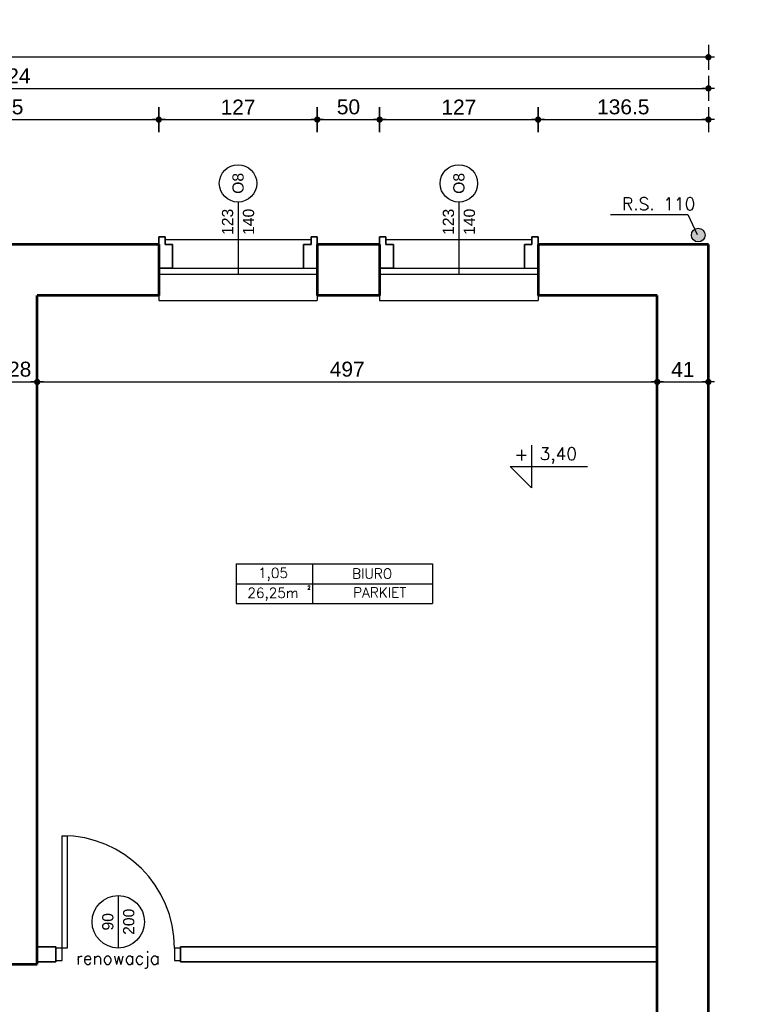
# Model space of a CAD drawing. Header units: millimetres. Extents: x 11979 to 37895, y 18730 to 47884.
# Tile 216 of 256: x 35500 to 36076, y 42002 to 42792. Entities that reach past the tile are written whole.
import ezdxf
from ezdxf.enums import TextEntityAlignment as Align

# ---------------------------------------------------------------- set-up
doc = ezdxf.new("R2010")
doc.units = ezdxf.units.MM
for name, color, linetype in [('-LI-WIDOK', 2, 'Continuous'), ('-MEBLE', 1, 'Continuous'), ('-WYMIAR', 8, 'Continuous'), ('_drzwi łuk', 1, 'Continuous'), ('_PROJEKTOWANE', 5, 'Continuous'), ('drzwi łuk', 1, 'Continuous'), ('PROJEKTOWANE', 5, 'Continuous')]:
    doc.layers.add(name, color=color, linetype=linetype)
doc.layers.add('-ŚCIANY DZIAŁOWE', color=3, linetype='Continuous', lineweight=35)
doc.layers.add('-ŚCIANY NOŚNE', color=4, linetype='Continuous', lineweight=53)
doc.styles.add('ARIAL', font='arial.ttf', dxfattribs={"height": 0.5})
doc.styles.add('SIMPLEX', font='simplex')
doc.styles.get("Standard").update_dxf_attribs({"font": 'arial.ttf'})
doc.dimstyles.new('CZA-KROPKA-50', dxfattribs={"dimtxt": 12, "dimasz": 1, "dimexe": 2, "dimexo": 25, "dimgap": 4, "dimtad": 1, "dimdec": 1, "dimrnd": 0.5, "dimzin": 9, "dimdsep": 46, "dimtxsty": 'Standard', "dimblk": 'CZA-KROPKA', "dimblk1": 'CZA-KROPKA', "dimblk2": 'CZA-KROPKA', "dimsah": 1, "dimcen": -20, "dimse1": 1, "dimse2": 1, "dimclrd": 8, "dimclre": 8, "dimclrt": 9, "dimadec": 0, "dimazin": 0, "dimtfac": 1, "dimtdec": 1, "dimtmove": 1, "dimatfit": 3, "dimldrblk": 'CZA-KROPKA', "dimfxl": 1, "dimtolj": 1, "dimtzin": 9, "dimarcsym": 0})

# ---------------------------------------------------------------- blocks, each defined once
blk = doc.blocks.new('CZA-KROPKA')
at = {"layer": '-WYMIAR', "linetype": 'ByBlock'}
for p, q in [((0, 10), (0, -10)), ((5, 0), (-5, 0))]:
    blk.add_line(p, q, dxfattribs=at)
at = {"layer": '-WYMIAR', "linetype": 'ByBlock', "const_width": 2.5}
blk.add_lwpolyline([(-1.25, 0, 1), (1.25, 0, 1)], format="xyb", close=True, dxfattribs=at)
blk = doc.blocks.new('*D2594')
at = {"layer": '_PROJEKTOWANE', "color": 8, "lineweight": -2}
blk.add_line((35487.39, 42501.35), (35513.39, 42501.35), dxfattribs=at)
at = {"layer": 'Defpoints', "color": 0}
for p in [(35486.39, 42570.62), (35514.39, 42570.62), (35514.39, 42501.35)]:
    blk.add_point(p, dxfattribs=at)
at = {"layer": '_PROJEKTOWANE', "color": 8, "lineweight": -2, "rotation": 180}
blk.add_blockref('CZA-KROPKA', (35486.39, 42501.35), dxfattribs=at)
at = {"layer": '_PROJEKTOWANE', "color": 8, "lineweight": -2}
blk.add_blockref('CZA-KROPKA', (35514.39, 42501.35), dxfattribs=at)
at = {"layer": '_PROJEKTOWANE', "color": 9, "insert": (35500.39, 42511.48), "char_height": 12, "attachment_point": 5}
blk.add_mtext('\\A1;28', dxfattribs=at)
blk = doc.blocks.new('*D2595')
at = {"layer": '_PROJEKTOWANE', "color": 8, "lineweight": -2}
blk.add_line((35515.39, 42501.35), (36010.39, 42501.35), dxfattribs=at)
at = {"layer": 'Defpoints', "color": 0}
for p in [(35514.39, 42570.62), (36011.39, 42570.62), (36011.39, 42501.35)]:
    blk.add_point(p, dxfattribs=at)
at = {"layer": '_PROJEKTOWANE', "color": 8, "lineweight": -2, "rotation": 180}
blk.add_blockref('CZA-KROPKA', (35514.39, 42501.35), dxfattribs=at)
at = {"layer": '_PROJEKTOWANE', "color": 8, "lineweight": -2}
blk.add_blockref('CZA-KROPKA', (36011.39, 42501.35), dxfattribs=at)
at = {"layer": '_PROJEKTOWANE', "color": 9, "insert": (35762.89, 42511.48), "char_height": 12, "attachment_point": 5}
blk.add_mtext('\\A1;497', dxfattribs=at)
blk = doc.blocks.new('*D2613')
at = {"layer": '_PROJEKTOWANE', "color": 8, "lineweight": -2}
blk.add_line((35461.15, 42033.62), (35461.15, 41853.62), dxfattribs=at)
at = {"layer": 'Defpoints', "color": 0}
for p in [(35488.77, 42034.62), (35461.15, 41852.62), (35517.19, 41852.62)]:
    blk.add_point(p, dxfattribs=at)
at = {"layer": '_PROJEKTOWANE', "color": 8, "lineweight": -2}
for p, rotation in [((35461.15, 42034.62), 90), ((35461.15, 41852.62), 270)]:
    blk.add_blockref('CZA-KROPKA', p, dxfattribs=dict(at, rotation=rotation))
at = {"layer": '_PROJEKTOWANE', "color": 9, "insert": (35451.03, 41943.62), "char_height": 12, "attachment_point": 5, "rotation": 90}
blk.add_mtext('\\A1;182', dxfattribs=at)
blk = doc.blocks.new('*D2956')
at = {"layer": '-WYMIAR', "color": 8, "lineweight": -2}
blk.add_line((36152.39, 41995.12), (36152.39, 42610.62), dxfattribs=at)
at = {"layer": 'Defpoints', "color": 0}
for p in [(36052.39, 42611.62), (36152.39, 42611.62), (36052.39, 41994.12)]:
    blk.add_point(p, dxfattribs=at)
at = {"layer": '-WYMIAR', "color": 8, "lineweight": -2}
for p, rotation in [((36152.39, 42611.62), 90), ((36152.39, 41994.12), 270)]:
    blk.add_blockref('CZA-KROPKA', p, dxfattribs=dict(at, rotation=rotation))
at = {"layer": '-WYMIAR', "color": 9, "insert": (36142.26, 42302.87), "char_height": 12, "attachment_point": 5, "rotation": 90, "bg_fill": 3, "box_fill_scale": 1.1, "bg_fill_color": 257, "bg_fill_transparency": 0}
blk.add_mtext('\\A1;617.5', dxfattribs=at)
blk = doc.blocks.new('*D2957')
at = {"layer": '-WYMIAR', "color": 8, "lineweight": -2}
blk.add_line((36152.39, 42612.62), (36152.39, 42873.62), dxfattribs=at)
at = {"layer": 'Defpoints', "color": 0}
for p in [(34890.39, 42874.62), (36152.39, 42874.62), (36052.39, 42611.62)]:
    blk.add_point(p, dxfattribs=at)
at = {"layer": '-WYMIAR', "color": 8, "lineweight": -2}
for p, rotation in [((36152.39, 42874.62), 90), ((36152.39, 42611.62), 270)]:
    blk.add_blockref('CZA-KROPKA', p, dxfattribs=dict(at, rotation=rotation))
at = {"layer": '-WYMIAR', "color": 9, "insert": (36142.26, 42743.12), "char_height": 12, "attachment_point": 5, "rotation": 90, "bg_fill": 3, "box_fill_scale": 1.1, "bg_fill_color": 257, "bg_fill_transparency": 0}
blk.add_mtext('\\A1;263', dxfattribs=at)
blk = doc.blocks.new('*D2959')
at = {"layer": '-WYMIAR', "color": 8, "lineweight": -2}
blk.add_line((36177.39, 41491.62), (36177.39, 42610.62), dxfattribs=at)
at = {"layer": 'Defpoints', "color": 0}
for p in [(36052.39, 42611.62), (36177.39, 42611.62), (36052.39, 41490.62)]:
    blk.add_point(p, dxfattribs=at)
at = {"layer": '-WYMIAR', "color": 8, "lineweight": -2}
for p, rotation in [((36177.39, 42611.62), 90), ((36177.39, 41490.62), 270)]:
    blk.add_blockref('CZA-KROPKA', p, dxfattribs=dict(at, rotation=rotation))
at = {"layer": '-WYMIAR', "color": 9, "insert": (36167.37, 42051.12), "char_height": 12, "attachment_point": 5, "rotation": 90, "bg_fill": 3, "box_fill_scale": 1.1, "bg_fill_color": 257, "bg_fill_transparency": 0}
blk.add_mtext('\\A1;1121', dxfattribs=at)
blk = doc.blocks.new('*D2960')
at = {"layer": '-WYMIAR', "color": 8, "lineweight": -2}
blk.add_line((36177.39, 42612.62), (36177.39, 42911.62), dxfattribs=at)
at = {"layer": 'Defpoints', "color": 0}
for p in [(34928.39, 42912.62), (36177.39, 42912.62), (36052.39, 42611.62)]:
    blk.add_point(p, dxfattribs=at)
at = {"layer": '-WYMIAR', "color": 8, "lineweight": -2}
for p, rotation in [((36177.39, 42912.62), 90), ((36177.39, 42611.62), 270)]:
    blk.add_blockref('CZA-KROPKA', p, dxfattribs=dict(at, rotation=rotation))
at = {"layer": '-WYMIAR', "color": 9, "insert": (36167.26, 42762.12), "char_height": 12, "attachment_point": 5, "rotation": 90, "bg_fill": 3, "box_fill_scale": 1.1, "bg_fill_color": 257, "bg_fill_transparency": 0}
blk.add_mtext('\\A1;301', dxfattribs=at)
blk = doc.blocks.new('*D2961')
at = {"layer": '-WYMIAR', "color": 8, "lineweight": -2}
blk.add_line((36202.39, 41491.62), (36202.39, 42911.62), dxfattribs=at)
at = {"layer": 'Defpoints', "color": 0}
for p in [(34928.39, 42912.62), (36202.39, 42912.62), (36052.39, 41490.62)]:
    blk.add_point(p, dxfattribs=at)
at = {"layer": '-WYMIAR', "color": 8, "lineweight": -2}
for p, rotation in [((36202.39, 42912.62), 90), ((36202.39, 41490.62), 270)]:
    blk.add_blockref('CZA-KROPKA', p, dxfattribs=dict(at, rotation=rotation))
at = {"layer": '-WYMIAR', "color": 9, "insert": (36192.37, 42201.62), "char_height": 12, "attachment_point": 5, "rotation": 90, "bg_fill": 3, "box_fill_scale": 1.1, "bg_fill_color": 257, "bg_fill_transparency": 0}
blk.add_mtext('\\A1;1422', dxfattribs=at)
blk = doc.blocks.new('*D2970')
at = {"layer": '-WYMIAR', "color": 8, "lineweight": -2}
blk.add_line((35367.89, 42711.62), (35610.89, 42711.62), dxfattribs=at)
at = {"layer": 'Defpoints', "color": 0}
for p in [(35611.89, 42711.62), (35366.89, 42611.62), (35611.89, 42611.62)]:
    blk.add_point(p, dxfattribs=at)
at = {"layer": '-WYMIAR', "color": 8, "lineweight": -2, "rotation": 180}
blk.add_blockref('CZA-KROPKA', (35366.89, 42711.62), dxfattribs=at)
at = {"layer": '-WYMIAR', "color": 8, "lineweight": -2}
blk.add_blockref('CZA-KROPKA', (35611.89, 42711.62), dxfattribs=at)
at = {"layer": '-WYMIAR', "color": 9, "insert": (35489.39, 42721.75), "char_height": 12, "attachment_point": 5, "bg_fill": 3, "box_fill_scale": 1.1, "bg_fill_color": 257, "bg_fill_transparency": 0}
blk.add_mtext('\\A1;245', dxfattribs=at)
blk = doc.blocks.new('*D2971')
at = {"layer": '-WYMIAR', "color": 8, "lineweight": -2}
blk.add_line((35612.89, 42711.62), (35737.89, 42711.62), dxfattribs=at)
at = {"layer": 'Defpoints', "color": 0}
for p in [(35738.89, 42711.62), (35611.89, 42611.62), (35738.89, 42611.62)]:
    blk.add_point(p, dxfattribs=at)
at = {"layer": '-WYMIAR', "color": 8, "lineweight": -2, "rotation": 180}
blk.add_blockref('CZA-KROPKA', (35611.89, 42711.62), dxfattribs=at)
at = {"layer": '-WYMIAR', "color": 8, "lineweight": -2}
blk.add_blockref('CZA-KROPKA', (35738.89, 42711.62), dxfattribs=at)
at = {"layer": '-WYMIAR', "color": 9, "insert": (35675.39, 42721.65), "char_height": 12, "attachment_point": 5, "bg_fill": 3, "box_fill_scale": 1.1, "bg_fill_color": 257, "bg_fill_transparency": 0}
blk.add_mtext('\\A1;127', dxfattribs=at)
blk = doc.blocks.new('*D2972')
at = {"layer": '-WYMIAR', "color": 8, "lineweight": -2}
blk.add_line((35739.89, 42711.62), (35787.89, 42711.62), dxfattribs=at)
at = {"layer": 'Defpoints', "color": 0}
for p in [(35788.89, 42711.62), (35738.89, 42611.62), (35788.89, 42611.62)]:
    blk.add_point(p, dxfattribs=at)
at = {"layer": '-WYMIAR', "color": 8, "lineweight": -2, "rotation": 180}
blk.add_blockref('CZA-KROPKA', (35738.89, 42711.62), dxfattribs=at)
at = {"layer": '-WYMIAR', "color": 8, "lineweight": -2}
blk.add_blockref('CZA-KROPKA', (35788.89, 42711.62), dxfattribs=at)
at = {"layer": '-WYMIAR', "color": 9, "insert": (35763.89, 42721.75), "char_height": 12, "attachment_point": 5, "bg_fill": 3, "box_fill_scale": 1.1, "bg_fill_color": 257, "bg_fill_transparency": 0}
blk.add_mtext('\\A1;50', dxfattribs=at)
blk = doc.blocks.new('*D2973')
at = {"layer": '-WYMIAR', "color": 8, "lineweight": -2}
blk.add_line((35789.89, 42711.62), (35914.89, 42711.62), dxfattribs=at)
at = {"layer": 'Defpoints', "color": 0}
for p in [(35915.89, 42711.62), (35788.89, 42611.62), (35915.89, 42611.62)]:
    blk.add_point(p, dxfattribs=at)
at = {"layer": '-WYMIAR', "color": 8, "lineweight": -2, "rotation": 180}
blk.add_blockref('CZA-KROPKA', (35788.89, 42711.62), dxfattribs=at)
at = {"layer": '-WYMIAR', "color": 8, "lineweight": -2}
blk.add_blockref('CZA-KROPKA', (35915.89, 42711.62), dxfattribs=at)
at = {"layer": '-WYMIAR', "color": 9, "insert": (35852.39, 42721.65), "char_height": 12, "attachment_point": 5, "bg_fill": 3, "box_fill_scale": 1.1, "bg_fill_color": 257, "bg_fill_transparency": 0}
blk.add_mtext('\\A1;127', dxfattribs=at)
blk = doc.blocks.new('*D2974')
at = {"layer": '-WYMIAR', "color": 8, "lineweight": -2}
blk.add_line((35916.89, 42711.62), (36051.39, 42711.62), dxfattribs=at)
at = {"layer": 'Defpoints', "color": 0}
for p in [(36052.39, 42711.62), (35915.89, 42611.62), (36052.39, 42611.62)]:
    blk.add_point(p, dxfattribs=at)
at = {"layer": '-WYMIAR', "color": 8, "lineweight": -2, "rotation": 180}
blk.add_blockref('CZA-KROPKA', (35915.89, 42711.62), dxfattribs=at)
at = {"layer": '-WYMIAR', "color": 8, "lineweight": -2}
blk.add_blockref('CZA-KROPKA', (36052.39, 42711.62), dxfattribs=at)
at = {"layer": '-WYMIAR', "color": 9, "insert": (35984.14, 42721.75), "char_height": 12, "attachment_point": 5, "bg_fill": 3, "box_fill_scale": 1.1, "bg_fill_color": 257, "bg_fill_transparency": 0}
blk.add_mtext('\\A1;136.5', dxfattribs=at)
blk = doc.blocks.new('*D2980')
at = {"layer": '-WYMIAR', "color": 8, "lineweight": -2}
blk.add_line((34929.39, 42736.62), (36051.39, 42736.62), dxfattribs=at)
at = {"layer": 'Defpoints', "color": 0}
for p in [(36052.39, 42736.62), (34928.39, 42611.62), (36052.39, 42611.62)]:
    blk.add_point(p, dxfattribs=at)
at = {"layer": '-WYMIAR', "color": 8, "lineweight": -2, "rotation": 180}
blk.add_blockref('CZA-KROPKA', (34928.39, 42736.62), dxfattribs=at)
at = {"layer": '-WYMIAR', "color": 8, "lineweight": -2}
blk.add_blockref('CZA-KROPKA', (36052.39, 42736.62), dxfattribs=at)
at = {"layer": '-WYMIAR', "color": 9, "insert": (35490.39, 42746.65), "char_height": 12, "attachment_point": 5, "bg_fill": 3, "box_fill_scale": 1.1, "bg_fill_color": 257, "bg_fill_transparency": 0}
blk.add_mtext('\\A1;1124', dxfattribs=at)
blk = doc.blocks.new('*D2981')
at = {"layer": '-WYMIAR', "color": 8, "lineweight": -2}
blk.add_line((36051.39, 42761.62), (33872.39, 42761.62), dxfattribs=at)
at = {"layer": 'Defpoints', "color": 0}
for p in [(33871.39, 42761.62), (33871.39, 42611.62), (36052.39, 42611.62)]:
    blk.add_point(p, dxfattribs=at)
at = {"layer": '-WYMIAR', "color": 8, "lineweight": -2, "rotation": 180}
blk.add_blockref('CZA-KROPKA', (33871.39, 42761.62), dxfattribs=at)
at = {"layer": '-WYMIAR', "color": 8, "lineweight": -2}
blk.add_blockref('CZA-KROPKA', (36052.39, 42761.62), dxfattribs=at)
at = {"layer": '-WYMIAR', "color": 9, "insert": (34961.89, 42771.75), "char_height": 12, "attachment_point": 5, "bg_fill": 3, "box_fill_scale": 1.1, "bg_fill_color": 257, "bg_fill_transparency": 0}
blk.add_mtext('\\A1;2181', dxfattribs=at)

msp = doc.modelspace()

# ---------------------------------------------------------------- hatches: boundary and pattern name
at = {"layer": 'PROJEKTOWANE'}
h = msp.add_hatch(color=256, dxfattribs=at)
h.dxf.hatch_style = 1
edge = h.paths.add_edge_path()
edge.add_ellipse((36044.23, 42619.02), major_axis=(5.49, 0), ratio=1, start_angle=0, end_angle=360)

# ---------------------------------------------------------------- linework, layer by layer
at = {"layer": '-LI-WIDOK'}
for p, q in [((35616.89, 42615.62), (35733.89, 42615.62)), ((35793.89, 42615.62), (35910.89, 42615.62)), ((35611.89, 42570.62), (35611.89, 42566.62)), ((35738.89, 42570.62), (35738.89, 42566.62)), ((35788.89, 42570.62), (35788.89, 42566.62)), ((35915.89, 42570.62), (35915.89, 42566.62)), ((35611.89, 42566.62), (35738.89, 42566.62)), ((35788.89, 42566.62), (35915.89, 42566.62))]:
    msp.add_line(p, q, dxfattribs=at)
for points in [[(35538.39, 42047.62), (35534.39, 42047.62), (35534.39, 42137.62), (35538.39, 42137.62)], [(35529.39, 42037.62), (35534.39, 42037.62), (35534.39, 42047.62), (35529.39, 42047.62)], [(35624.39, 42037.62), (35629.39, 42037.62), (35629.39, 42047.62), (35624.39, 42047.62)]]:
    msp.add_lwpolyline(points, close=True, dxfattribs=at)
at = {"layer": '-MEBLE'}
for p, q in [((35910.68, 42450.78), (35910.68, 42416.49)), ((35893.54, 42433.64), (35955.53, 42433.64)), ((35893.54, 42433.64), (35910.68, 42416.49))]:
    msp.add_line(p, q, dxfattribs=at)
at = {"layer": '-ŚCIANY DZIAŁOWE'}
for p, q in [((35611.89, 42611.62), (35611.89, 42617.62)), ((35611.89, 42617.62), (35616.89, 42617.62)), ((35616.89, 42617.62), (35616.89, 42611.62)), ((35738.89, 42617.62), (35733.89, 42617.62)), ((35733.89, 42617.62), (35733.89, 42611.62)), ((35738.89, 42611.62), (35738.89, 42617.62)), ((35788.89, 42611.62), (35788.89, 42617.62)), ((35788.89, 42617.62), (35793.89, 42617.62)), ((35793.89, 42617.62), (35793.89, 42611.62)), ((35915.89, 42617.62), (35910.89, 42617.62)), ((35910.89, 42617.62), (35910.89, 42611.62)), ((35915.89, 42611.62), (35915.89, 42617.62)), ((35616.89, 42611.62), (35622.89, 42611.62)), ((35622.89, 42611.62), (35622.89, 42592.62)), ((35733.89, 42611.62), (35727.89, 42611.62)), ((35727.89, 42611.62), (35727.89, 42592.62)), ((35793.89, 42611.62), (35799.89, 42611.62)), ((35799.89, 42611.62), (35799.89, 42592.62)), ((35910.89, 42611.62), (35904.89, 42611.62)), ((35904.89, 42611.62), (35904.89, 42592.62)), ((35622.89, 42592.62), (35611.89, 42592.62)), ((35799.89, 42592.62), (35788.89, 42592.62)), ((35514.39, 42048.62), (35529.39, 42048.62)), ((35529.39, 42048.62), (35529.39, 42036.62)), ((35629.39, 42048.62), (35981.7, 42048.62)), ((35629.39, 42048.62), (35629.39, 42036.62)), ((35981.7, 42048.62), (36011.39, 42048.62)), ((35514.39, 42036.62), (35529.39, 42036.62)), ((35629.39, 42036.62), (35981.7, 42036.62)), ((35981.7, 42036.62), (36011.39, 42036.62))]:
    msp.add_line(p, q, dxfattribs=at)
at = {"layer": '-ŚCIANY NOŚNE'}
for p, q in [((35611.89, 42611.62), (35366.89, 42611.62)), ((35611.89, 42611.62), (35370.89, 42611.62)), ((35611.89, 42611.62), (35611.89, 42570.62)), ((35788.89, 42611.62), (35738.89, 42611.62)), ((35738.89, 42611.62), (35738.89, 42570.62)), ((35788.89, 42611.62), (35788.89, 42570.62)), ((36052.39, 42611.62), (35915.89, 42611.62)), ((35915.89, 42611.62), (35915.89, 42570.62)), ((36052.39, 41994.12), (36052.39, 42611.62)), ((35514.39, 42369.62), (35514.39, 42570.62)), ((35611.89, 42570.62), (35514.39, 42570.62)), ((35788.89, 42570.62), (35738.89, 42570.62)), ((36011.39, 42570.62), (35915.89, 42570.62)), ((36011.39, 41994.12), (36011.39, 42570.62)), ((35514.39, 42034.62), (35514.39, 42369.62)), ((35398.89, 42034.62), (35514.39, 42034.62))]:
    msp.add_line(p, q, dxfattribs=at)
at = {"layer": '_drzwi łuk'}
msp.add_line((35579.39, 42089.62), (35579.39, 42047.62), dxfattribs=at)
msp.add_circle((35579.39, 42068.62), 21, dxfattribs=at)
msp.add_arc((35534.39, 42047.62), 90, 0, 90, dxfattribs=at)
at = {"layer": 'drzwi łuk', "ltscale": 0.5}
for p, q in [((35673.98, 42355.62), (35831.17, 42355.62)), ((35673.98, 42355.62), (35673.98, 42323.62)), ((35735.04, 42355.62), (35735.04, 42323.62)), ((35831.17, 42355.62), (35831.17, 42323.62)), ((35673.98, 42339.62), (35831.17, 42339.62)), ((35673.98, 42323.62), (35831.17, 42323.62))]:
    msp.add_line(p, q, dxfattribs=at)
at = {"layer": 'PROJEKTOWANE'}
for p, q in [((35675.39, 42645.48), (35675.39, 42587.62)), ((35852.39, 42645.48), (35852.39, 42587.62)), ((35974, 42635.43), (36035.99, 42635.43)), ((36035.99, 42635.43), (36043.29, 42619.53)), ((35611.89, 42587.62), (35738.89, 42587.62)), ((35622.89, 42592.62), (35735.89, 42592.62)), ((35727.89, 42592.62), (35738.89, 42592.62)), ((35788.89, 42587.62), (35915.89, 42587.62)), ((35799.89, 42592.62), (35912.89, 42592.62)), ((35904.89, 42592.62), (35915.89, 42592.62))]:
    msp.add_line(p, q, dxfattribs=at)
for centre, radius in [((35675.39, 42660.48), 15), ((35852.39, 42660.48), 15), ((36044.23, 42619.02), 5.49)]:
    msp.add_circle(centre, radius, dxfattribs=at)

# ---------------------------------------------------------------- texts
at = {"layer": '-LI-WIDOK', "style": 'SIMPLEX'}
for s, p in [('+', (35902.55, 42443.39)), ('3,40', (35932.03, 42442.25))]:
    msp.add_text(s, height=10, dxfattribs=at).set_placement(p, align=Align.MIDDLE)
for s, height, p in [('1,05', 8, (35703.44, 42348.26)), ('BIURO', 8, (35782.86, 42347.68)), ('26,25m', 8, (35703.44, 42332.26)), ('2', 3, (35732.2, 42336.46)), ('PARKIET', 8, (35788.89, 42332.63))]:
    msp.add_text(s, height=height, dxfattribs=at).set_placement(p, align=Align.MIDDLE_CENTER)
at = {"layer": '-LI-WIDOK', "style": 'ARIAL'}
for s, p in [('90', (35570.99, 42068.62)), ('200', (35587.77, 42068.62))]:
    msp.add_text(s, height=9, rotation=90, dxfattribs=at).set_placement(p, align=Align.MIDDLE_CENTER)
at = {"layer": 'PROJEKTOWANE', "style": 'ARIAL'}
for s, p in [('O8', (35675.39, 42660.48)), ('O8', (35852.39, 42660.48)), ('123', (35666.99, 42629.66)), ('140', (35683.77, 42629.66)), ('123', (35843.99, 42629.66)), ('140', (35860.77, 42629.66))]:
    msp.add_text(s, height=9, rotation=90, dxfattribs=at).set_placement(p, align=Align.MIDDLE_CENTER)
at = {"layer": 'PROJEKTOWANE', "style": 'SIMPLEX'}
msp.add_text('R.S. 110', height=10, dxfattribs=at).set_placement((36012.5, 42644.04), align=Align.MIDDLE)
msp.add_text('renowacja', height=10, dxfattribs=at).set_placement((35579.07, 42039.46), align=Align.MIDDLE_CENTER)

# ---------------------------------------------------------------- dimensions: what is measured, and where the dimension line sits
at = {"layer": '_PROJEKTOWANE'}
for base, p1, p2, picture, middle in [((35514.39, 42501.35), (35486.39, 42570.62), (35514.39, 42570.62), '*D2594', (35500.39, 42511.48)), ((36011.39, 42501.35), (35514.39, 42570.62), (36011.39, 42570.62), '*D2595', (35762.89, 42511.48))]:
    dim = msp.add_linear_dim(base=base, p1=p1, p2=p2, dimstyle='CZA-KROPKA-50', dxfattribs=at)
    dim.commit()
    dim.dimension.update_dxf_attribs({"geometry": picture, "text_midpoint": middle})
msp.add_linear_dim(base=(36052.39, 42501.35), p1=(36011.39, 42570.62), p2=(36052.39, 42568.31), dimstyle='CZA-KROPKA-50', dxfattribs=at).render()
dim = msp.add_linear_dim(base=(35461.15, 41852.62), p1=(35488.77, 42034.62), p2=(35517.19, 41852.62), angle=90, dimstyle='CZA-KROPKA-50', dxfattribs=at)
dim.commit()
dim.dimension.update_dxf_attribs({"geometry": '*D2613', "text_midpoint": (35451.03, 41943.62)})

# ---------------------------------------------------------------- next in the draw order: dimensions: what is measured, and where the dimension line sits
at = {"layer": '-WYMIAR'}
dim = msp.add_linear_dim(base=(36152.39, 42611.62), p1=(36052.39, 41994.12), p2=(36052.39, 42611.62), angle=90, dimstyle='CZA-KROPKA-50', override={"dimfxl": 0, "dimfxlon": 1, "dimtfill": 1}, dxfattribs=at)
dim.commit()
dim.dimension.update_dxf_attribs({"geometry": '*D2956', "text_midpoint": (36142.26, 42302.87)})

# ---------------------------------------------------------------- next in the draw order: dimensions: what is measured, and where the dimension line sits
dim = msp.add_linear_dim(base=(36152.39, 42874.62), p1=(36052.39, 42611.62), p2=(34890.39, 42874.62), angle=90, dimstyle='CZA-KROPKA-50', override={"dimfxl": 0, "dimfxlon": 1, "dimtfill": 1}, dxfattribs=at)
dim.commit()
dim.dimension.update_dxf_attribs({"geometry": '*D2957', "text_midpoint": (36142.26, 42743.12)})

# ---------------------------------------------------------------- next in the draw order: dimensions: what is measured, and where the dimension line sits
dim = msp.add_linear_dim(base=(36177.39, 42611.62), p1=(36052.39, 41490.62), p2=(36052.39, 42611.62), angle=90, dimstyle='CZA-KROPKA-50', override={"dimfxl": 0, "dimfxlon": 1, "dimtfill": 1}, dxfattribs=at)
dim.commit()
dim.dimension.update_dxf_attribs({"geometry": '*D2959', "text_midpoint": (36167.37, 42051.12)})

# ---------------------------------------------------------------- next in the draw order: dimensions: what is measured, and where the dimension line sits
dim = msp.add_linear_dim(base=(36177.39, 42912.62), p1=(36052.39, 42611.62), p2=(34928.39, 42912.62), angle=90, dimstyle='CZA-KROPKA-50', override={"dimfxl": 0, "dimfxlon": 1, "dimtfill": 1}, dxfattribs=at)
dim.commit()
dim.dimension.update_dxf_attribs({"geometry": '*D2960', "text_midpoint": (36167.26, 42762.12)})

# ---------------------------------------------------------------- next in the draw order: dimensions: what is measured, and where the dimension line sits
dim = msp.add_linear_dim(base=(36202.39, 42912.62), p1=(36052.39, 41490.62), p2=(34928.39, 42912.62), angle=90, dimstyle='CZA-KROPKA-50', override={"dimfxl": 0, "dimfxlon": 1, "dimtfill": 1}, dxfattribs=at)
dim.commit()
dim.dimension.update_dxf_attribs({"geometry": '*D2961', "text_midpoint": (36192.37, 42201.62)})

# ---------------------------------------------------------------- next in the draw order: dimensions: what is measured, and where the dimension line sits
dim = msp.add_linear_dim(base=(35611.89, 42711.62), p1=(35366.89, 42611.62), p2=(35611.89, 42611.62), dimstyle='CZA-KROPKA-50', override={"dimfxl": 0, "dimfxlon": 1, "dimtfill": 1}, dxfattribs=at)
dim.commit()
dim.dimension.update_dxf_attribs({"geometry": '*D2970', "text_midpoint": (35489.39, 42721.75)})

# ---------------------------------------------------------------- next in the draw order: dimensions: what is measured, and where the dimension line sits
dim = msp.add_linear_dim(base=(35738.89, 42711.62), p1=(35611.89, 42611.62), p2=(35738.89, 42611.62), dimstyle='CZA-KROPKA-50', override={"dimfxl": 0, "dimfxlon": 1, "dimtfill": 1}, dxfattribs=at)
dim.commit()
dim.dimension.update_dxf_attribs({"geometry": '*D2971', "text_midpoint": (35675.39, 42721.65)})

# ---------------------------------------------------------------- next in the draw order: dimensions: what is measured, and where the dimension line sits
dim = msp.add_linear_dim(base=(35788.89, 42711.62), p1=(35738.89, 42611.62), p2=(35788.89, 42611.62), dimstyle='CZA-KROPKA-50', override={"dimfxl": 0, "dimfxlon": 1, "dimtfill": 1}, dxfattribs=at)
dim.commit()
dim.dimension.update_dxf_attribs({"geometry": '*D2972', "text_midpoint": (35763.89, 42721.75)})

# ---------------------------------------------------------------- next in the draw order: dimensions: what is measured, and where the dimension line sits
dim = msp.add_linear_dim(base=(35915.89, 42711.62), p1=(35788.89, 42611.62), p2=(35915.89, 42611.62), dimstyle='CZA-KROPKA-50', override={"dimfxl": 0, "dimfxlon": 1, "dimtfill": 1}, dxfattribs=at)
dim.commit()
dim.dimension.update_dxf_attribs({"geometry": '*D2973', "text_midpoint": (35852.39, 42721.65)})

# ---------------------------------------------------------------- next in the draw order: dimensions: what is measured, and where the dimension line sits
dim = msp.add_linear_dim(base=(36052.39, 42711.62), p1=(35915.89, 42611.62), p2=(36052.39, 42611.62), dimstyle='CZA-KROPKA-50', override={"dimfxl": 0, "dimfxlon": 1, "dimtfill": 1}, dxfattribs=at)
dim.commit()
dim.dimension.update_dxf_attribs({"geometry": '*D2974', "text_midpoint": (35984.14, 42721.75)})

# ---------------------------------------------------------------- next in the draw order: dimensions: what is measured, and where the dimension line sits
dim = msp.add_linear_dim(base=(36052.39, 42736.62), p1=(34928.39, 42611.62), p2=(36052.39, 42611.62), dimstyle='CZA-KROPKA-50', override={"dimfxl": 0, "dimfxlon": 1, "dimtfill": 1}, dxfattribs=at)
dim.commit()
dim.dimension.update_dxf_attribs({"geometry": '*D2980', "text_midpoint": (35490.39, 42746.65)})

# ---------------------------------------------------------------- next in the draw order: dimensions: what is measured, and where the dimension line sits
dim = msp.add_linear_dim(base=(33871.39, 42761.62), p1=(36052.39, 42611.62), p2=(33871.39, 42611.62), dimstyle='CZA-KROPKA-50', override={"dimfxl": 0, "dimfxlon": 1, "dimtfill": 1}, dxfattribs=at)
dim.commit()
dim.dimension.update_dxf_attribs({"geometry": '*D2981', "text_midpoint": (34961.89, 42771.75)})

doc.saveas('drawing.dxf')
